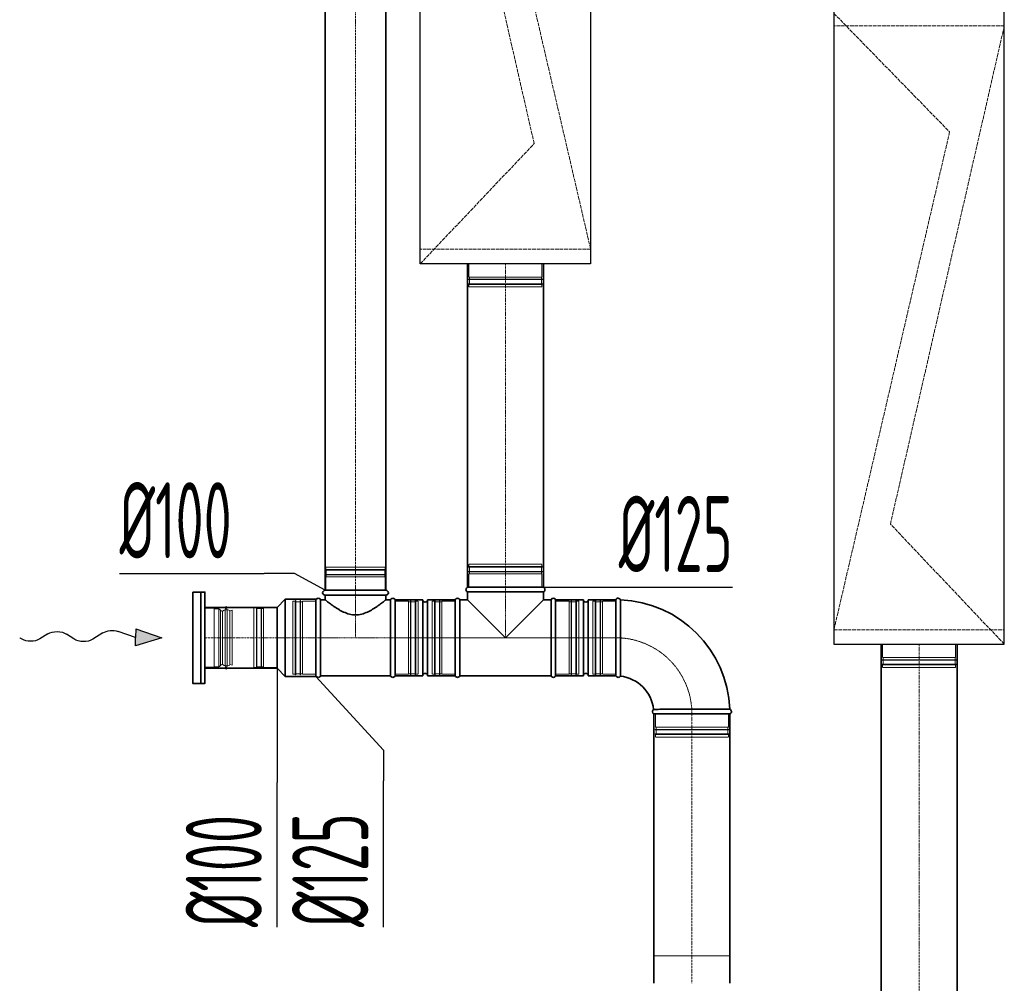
# Model space of a CAD drawing. Header units: millimetres. Extents: x 15940 to 92175, y -24684 to 227664.
# Tile 11 of 132: x 48482 to 50101, y -20572 to -18989. Entities that reach past the tile are written whole.
import ezdxf

# ---------------------------------------------------------------- set-up
doc = ezdxf.new("R2010")
doc.units = ezdxf.units.MM
doc.header["$LTSCALE"] = 0.05
for name, pattern in [('ACAD_ISO02W100', [15, 12, -3]), ('ACAD_ISO10W100', [18, 12, -3, 0, -3]), ('phl_thick', [0])]:
    doc.linetypes.add(name, pattern=pattern)
doc.layers.get('0').update_dxf_attribs({"lineweight": 5})
for name, color, linetype, lineweight in [('VZT_01 SUP (PŘÍVOD) - OBRYS', 5, 'Continuous', 35), ('VZT_02 SUP (PŘÍVOD) - OSA', 5, 'ACAD_ISO10W100', 5), ('VZT_05 ETA (ODVOD) - OBRYS', 6, 'Continuous', 35), ('VZT_06 ETA (ODVOD) - OSA', 6, 'ACAD_ISO10W100', 5), ('VZT_21 ZAŘÍZENÍ - OBRYS', 1, 'Continuous', 30), ('VZT_22 ZAŘÍZENÍ - DETAIL', 8, 'Continuous', 5), ('VZT_30 DISTRIBUČNÍ PRVKY - OBRYS', 1, 'Continuous', 35), ('VZT_50 POPIS - OBECNE', 7, 'Continuous', 13), ('VZT_60_KOTY - DIMENZE', 7, 'Continuous', 5)]:
    doc.layers.add(name, color=color, linetype=linetype, lineweight=lineweight)
doc.layers.add('VZT_07 ETA (ODVOD) - NETISK', color=8, linetype='ACAD_ISO02W100', lineweight=5, plot=False)
doc.layers.add('VZT_39 TLUMIČE HLUKU - NETISK', color=8, linetype='ACAD_ISO02W100', lineweight=5, plot=False)
doc.styles.add('EVORA_125', font='isocp.shx', dxfattribs={"width": 0.6, "height": 125})

msp = doc.modelspace()

# ---------------------------------------------------------------- linework, layer by layer
at = {"color": 8, "lineweight": 5}
for points in [[(48786.8, -19955.6), (48801.8, -19955.6), (48801.8, -20052.6), (48786.8, -20052.6)], [(48786.8, -19955.6), (48786.8, -20052.6)], [(48809.6, -19956.6), (48809.6, -20004.1)], [(48812.3, -19958.6), (48812.3, -20004.1)], [(48815.9, -19960.2), (48815.9, -20004.1)], [(48827.6, -19959.5), (48827.6, -20004.1)], [(48827.8, -19960.4), (48831.8, -19959), (48831.8, -20004.1)], [(48809.6, -20051.6), (48809.6, -20004.1)], [(48812.3, -20049.7), (48812.3, -20004.1)], [(48815.9, -20048.1), (48815.9, -20004.1)], [(48827.6, -20048.8), (48827.6, -20004.1)], [(48827.8, -20047.9), (48831.8, -20049.3), (48831.8, -20004.1)]]:
    msp.add_lwpolyline(points, dxfattribs=at)
for points in [[(48801.8, -19956.6), (48809.6, -19956.6, -0.291473), (48812, -19958.2, -0.291473)], [(48821.7, -19952), (48820.2, -19958, 0.058981), (48820.2, -19958.6), (48820.2, -20004.1)], [(48821.7, -19952), (48823.1, -19957.8, -0.060863), (48823.2, -19958.4), (48823.2, -20004.1)], [(48821.7, -20056.3), (48820.2, -20050.3, -0.058981), (48820.2, -20049.7), (48820.2, -20004.1)], [(48821.7, -20056.3), (48823.1, -20050.5, 0.060863), (48823.2, -20049.9), (48823.2, -20004.1)], [(48801.8, -20051.6), (48809.6, -20051.6, 0.291473), (48812, -20050.1, 0.291473)]]:
    msp.add_lwpolyline(points, format="xyb", dxfattribs=at)
for centre, radius, start, end in [((48815.5, -19956.4), 3.88, 207.4993, 276.6735), ((48822.3, -19968.5), 10.5, 59.7176, 127.8378), ((48815.5, -20051.9), 3.88, 83.3265, 152.5007), ((48822.3, -20039.8), 10.5, 232.1622, 300.2824)]:
    msp.add_arc(centre, radius, start, end, dxfattribs=at)
at = {"layer": 'VZT_01 SUP (PŘÍVOD) - OBRYS', "elevation": 0}
for points in [[(49898.4, -21304.5), (49898.4, -20014.7)], [(50023.4, -21304.5), (50023.4, -20014.7)]]:
    msp.add_lwpolyline(points, dxfattribs=at)
at = {"layer": 'VZT_02 SUP (PŘÍVOD) - OSA', "ltscale": 5, "elevation": 0}
msp.add_lwpolyline([(49960.9, -20014.7), (49960.9, -21304.5)], dxfattribs=at)
at = {"layer": 'VZT_05 ETA (ODVOD) - OBRYS'}
for p, q in [((49343.4, -19921.1), (49218.4, -19921.1)), ((49084.4, -19926.1), (48984.4, -19926.1)), ((49084.4, -19934.1), (48984.4, -19934.1)), ((48984.4, -19934.1), (48984.4, -19941.6)), ((49084.4, -19934.1), (49084.4, -19941.6)), ((49343.4, -19928.8), (49218.4, -19928.8)), ((49218.4, -19928.8), (49218.4, -19941.6)), ((49343.4, -19928.8), (49343.4, -19941.6)), ((48905.4, -19954.1), (48918.9, -19940.6)), ((48905.4, -19954.1), (48905.4, -20054.1)), ((48918.9, -19940.6), (48918.9, -20067.6)), ((48969.4, -19940.6), (48918.9, -19940.6)), ((48969.4, -19940.6), (48969.4, -20067.6)), ((48969.4, -19941.6), (48969.4, -20066.6)), ((48977.1, -19941.6), (48977.1, -20066.6)), ((48977.1, -19941.6), (48984.4, -19941.6)), ((49084.4, -19941.6), (49091.8, -19941.6)), ((49091.8, -20066.6), (49091.8, -19941.6)), ((49099.4, -20066.6), (49099.4, -19941.6)), ((49099.4, -19941.6), (49144.9, -19941.6)), ((49099.4, -19941.6), (49099.4, -20066.6)), ((49144.9, -20066.6), (49144.9, -19941.6)), ((49152.9, -20066.6), (49152.9, -19941.6)), ((49152.9, -19941.6), (49198.4, -19941.6)), ((49198.4, -20066.6), (49198.4, -19941.6)), ((49198.4, -19941.6), (49198.4, -20066.6)), ((49206.1, -19941.6), (49206.1, -20066.6)), ((49206.1, -19941.6), (49218.4, -19941.6)), ((49218.4, -19941.6), (49280.9, -20004.1)), ((49280.9, -20004.1), (49343.4, -19941.6)), ((49343.4, -19941.6), (49355.8, -19941.6)), ((49355.8, -19941.6), (49355.8, -20066.6)), ((49363.4, -20066.6), (49363.4, -19941.6)), ((49363.4, -19941.6), (49408.9, -19941.6)), ((49363.4, -20066.6), (49363.4, -19941.6)), ((49408.9, -20066.6), (49408.9, -19941.6)), ((49416.9, -20066.6), (49416.9, -19941.6)), ((49416.9, -19941.6), (49462.4, -19941.6)), ((49462.4, -20066.6), (49462.4, -19941.6)), ((49462.4, -19941.6), (49462.4, -20066.6)), ((48905.4, -20054.1), (48918.9, -20067.6)), ((48969.4, -20067.6), (48918.9, -20067.6)), ((48977.1, -20066.6), (49091.8, -20066.6)), ((49099.4, -20066.6), (49144.9, -20066.6)), ((49152.9, -20066.6), (49198.4, -20066.6)), ((49206.1, -20066.6), (49355.8, -20066.6)), ((49363.4, -20066.6), (49408.9, -20066.6)), ((49416.9, -20066.6), (49462.4, -20066.6)), ((49524.9, -20129.1), (49649.9, -20129.1))]:
    msp.add_line(p, q, dxfattribs=at)
for points in [[(48984.4, -19926.1), (48984.4, -17897.5)], [(49084.4, -19926.1), (49084.4, -17897.5)], [(49218.4, -19921.1), (49218.4, -19389.7)], [(49343.4, -19921.1), (49343.4, -19389.7)], [(48786.8, -19954.1), (48905.4, -19954.1)], [(48786.8, -20054.1), (48905.4, -20054.1)], [(49524.9, -20571.7), (49524.9, -20129.1)], [(49649.9, -20571.7), (49649.9, -20129.1)]]:
    msp.add_lwpolyline(points, dxfattribs=at)
for centre, radius, start, end in [((49220.1, -19925), 4.17, 113.4678, 246.5322), ((49341.7, -19925), 4.17, 293.4678, 66.5322), ((48973.2, -19943.3), 4.17, 23.4678, 156.5322), ((48984.4, -19930.1), 4, 90, 270), ((49084.4, -19930.1), 4, 270, 90), ((49095.6, -19943.3), 4.17, 23.4678, 156.5322), ((49202.2, -19943.3), 4.17, 23.4678, 156.5322), ((49359.6, -19943.3), 4.17, 23.4678, 156.5322), ((49466.2, -19943.3), 4.17, 21.1072, 156.5322), ((49148.9, -19941.6), 4, 180, 0), ((49412.9, -19941.6), 4, 180, 0), ((49462.4, -20129.1), 187.5, 2.3607, 87.6393), ((48973.2, -20065), 4.17, 203.4678, 336.5322), ((49095.6, -20065), 4.17, 203.4678, 336.5322), ((49148.9, -20066.6), 4, 0, 180), ((49202.2, -20065), 4.17, 203.4678, 336.5322), ((49359.6, -20065), 4.17, 203.4678, 336.5322), ((49412.9, -20066.6), 4, 0, 180), ((49466.2, -20065), 4.17, 203.4678, 329.7019), ((49462.4, -20129.1), 62.5, 6.8302, 83.1698), ((49526.6, -20125.3), 4.17, 120.2981, 246.5322), ((49648.2, -20125.3), 4.17, 293.4678, 68.8928)]:
    msp.add_arc(centre, radius, start, end, dxfattribs=at)
for points, knots in [([(49084.4, -19941.6), (49084.4, -19941.6), (49084.3, -19941.7), (49084, -19942), (49083.7, -19942.2), (49083.1, -19942.7), (49082.6, -19943.1), (49081.6, -19943.8), (49081.1, -19944.3), (49079.8, -19945.3), (49079, -19945.9), (49077.5, -19947.1), (49076.6, -19947.7), (49074.8, -19949), (49073.8, -19949.7), (49071.9, -19951.2), (49070.8, -19951.9), (49068.7, -19953.4), (49067.5, -19954.1), (49065.1, -19955.7), (49063.8, -19956.5), (49061.2, -19958.1), (49059.8, -19958.9), (49057, -19960.4), (49055.5, -19961.2), (49051, -19963.2), (49047.8, -19964.5), (49042.9, -19965.7), (49041.2, -19966.1), (49037.8, -19966.5), (49036.1, -19966.6), (49032.7, -19966.6), (49031, -19966.5), (49027.6, -19966.1), (49026, -19965.7), (49021, -19964.5), (49017.9, -19963.2), (49013.3, -19961.2), (49011.9, -19960.4), (49009, -19958.9), (49007.6, -19958.1), (49005, -19956.5), (49003.7, -19955.7), (49001.3, -19954.1), (49000.1, -19953.4), (48998, -19951.9), (48997, -19951.2), (48995, -19949.7), (48994, -19949), (48992.2, -19947.7), (48991.4, -19947.1), (48989.8, -19945.9), (48989.1, -19945.3), (48987.8, -19944.3), (48987.2, -19943.8), (48986.2, -19943.1), (48985.8, -19942.7), (48985.1, -19942.2), (48984.8, -19942), (48984.5, -19941.7), (48984.4, -19941.6), (48984.4, -19941.6)], [80.753728, 80.753728, 80.753728, 80.753728, 85.721109, 85.721109, 90.68849, 90.68849, 95.655871, 95.655871, 100.623252, 100.623252, 105.590633, 105.590633, 110.558015, 110.558015, 115.525396, 115.525396, 120.492777, 120.492777, 125.619612, 125.619612, 130.746447, 130.746447, 135.873281, 135.873281, 141.000116, 141.000116, 151.253786, 151.253786, 156.38062, 156.38062, 161.507455, 161.507455, 166.63429, 166.63429, 171.761125, 171.761125, 182.014794, 182.014794, 187.141629, 187.141629, 192.268464, 192.268464, 197.395298, 197.395298, 202.522133, 202.522133, 207.489514, 207.489514, 212.456896, 212.456896, 217.424277, 217.424277, 222.391658, 222.391658, 227.359039, 227.359039, 232.32642, 232.32642, 237.293801, 237.293801, 242.261183, 242.261183, 242.261183, 242.261183]), ([(49469.8, -20067.1), (49469.8, -20067.1), (49469.8, -20067), (49469.8, -20066.7), (49469.8, -20066.4), (49469.9, -20065.3), (49469.9, -20064.6), (49469.9, -20061.4), (49469.9, -20058.3), (49469.9, -20049.3), (49470, -20043.2), (49470, -20029.1), (49470, -20021.2), (49470.1, -20005), (49470.1, -19996.8), (49470.1, -19980.9), (49470.1, -19973.5), (49470.1, -19960.3), (49470.1, -19954.7), (49470.1, -19947.7), (49470.1, -19945.6), (49470.1, -19942.6), (49470.1, -19941.8), (49470.1, -19941.8)], [197.067977, 197.067977, 197.067977, 197.067977, 201.792196, 201.792196, 209.190204, 209.190204, 218.040239, 218.040239, 237.760854, 237.760854, 262.206108, 262.206108, 286.831239, 286.831239, 311.323072, 311.323072, 335.946087, 335.946087, 360.704397, 360.704397, 377.088273, 377.088273, 394.105327, 394.105327, 394.105327, 394.105327]), ([(49524.5, -20121.7), (49524.5, -20121.7), (49526, -20121.7), (49532.2, -20121.7), (49536.7, -20121.6), (49548.1, -20121.6), (49554.9, -20121.6), (49569.9, -20121.5), (49577.9, -20121.5), (49594.3, -20121.5), (49602.4, -20121.5), (49617.6, -20121.5), (49624.5, -20121.4), (49636.3, -20121.4), (49641.1, -20121.4), (49647.7, -20121.4), (49649.5, -20121.4), (49649.7, -20121.4), (49649.8, -20121.4), (49649.8, -20121.4)], [0, 0, 0, 0, 24.235852, 24.235852, 48.531845, 48.531845, 73.024415, 73.024415, 97.570898, 97.570898, 122.078339, 122.078339, 146.53579, 146.53579, 170.957495, 170.957495, 195.359468, 195.359468, 197.168246, 197.168246, 197.168246, 197.168246])]:
    msp.add_open_spline(points, degree=3, knots=knots, dxfattribs=at)
at = {"layer": 'VZT_06 ETA (ODVOD) - OSA', "ltscale": 5}
for points in [[(49034.4, -17897.5), (49034.4, -19926.1)], [(49280.9, -19389.7), (49280.9, -19921.1)], [(48905.4, -20004.1), (48786.8, -20004.1)], [(49587.4, -20129.1), (49587.4, -20571.7)]]:
    msp.add_lwpolyline(points, dxfattribs=at)
at = {"layer": 'VZT_06 ETA (ODVOD) - OSA', "ltscale": 0.3}
for points in [[(49280.9, -19921.1), (49280.9, -20004.1)], [(49034.4, -19926.1), (49034.4, -20004.1)], [(48969.4, -20004.1), (48905.4, -20004.1)], [(48969.4, -20004.1), (49099.4, -20004.1)]]:
    msp.add_lwpolyline(points, dxfattribs=at)
at = {"layer": 'VZT_06 ETA (ODVOD) - OSA'}
for points in [[(49099.4, -20004.1), (49198.4, -20004.1)], [(49363.4, -20004.1), (49462.4, -20004.1)]]:
    msp.add_lwpolyline(points, dxfattribs=at)
at = {"layer": 'VZT_06 ETA (ODVOD) - OSA', "ltscale": 0.3}
msp.add_lwpolyline([(49587.4, -20129.1), (49587.4, -20129.1, 0.414214), (49462.4, -20004.1), (49462.4, -20004.1)], format="xyb", dxfattribs=at)
at = {"layer": 'VZT_07 ETA (ODVOD) - NETISK', "ltscale": 0.4}
for p, q in [((49220.9, -19389.7), (49220.9, -19411.7)), ((49340.9, -19389.7), (49340.9, -19411.7)), ((49219.9, -19415.2), (49341.9, -19415.2)), ((49219.9, -19415.2), (49219.9, -19415.7)), ((49219.9, -19415.7), (49341.9, -19415.7)), ((49220.9, -19411.7), (49340.9, -19411.7)), ((49221.9, -19411.7), (49221.9, -19415.2)), ((49221.9, -19415.7), (49221.9, -19422.7)), ((49339.9, -19411.7), (49339.9, -19415.2)), ((49339.9, -19415.7), (49339.9, -19422.7)), ((49341.9, -19415.2), (49341.9, -19415.7)), ((49219.9, -19422.7), (49341.9, -19422.7)), ((49219.9, -19422.7), (49219.9, -19423.2)), ((49219.9, -19423.2), (49341.9, -19423.2)), ((49220.9, -19423.7), (49340.9, -19423.7)), ((49220.9, -19423.7), (49220.9, -19427.7)), ((49220.9, -19427.7), (49340.9, -19427.7)), ((49221.9, -19423.2), (49221.9, -19423.7)), ((49339.9, -19423.2), (49339.9, -19423.7)), ((49340.9, -19423.7), (49340.9, -19427.7)), ((49341.9, -19422.7), (49341.9, -19423.2)), ((49083.4, -19888.1), (48985.4, -19888.1)), ((48985.4, -19892.1), (48985.4, -19888.1)), ((49083.4, -19892.1), (49083.4, -19888.1)), ((49341.9, -19887.6), (49219.9, -19887.6)), ((49219.9, -19888.1), (49219.9, -19887.6)), ((49341.9, -19888.1), (49219.9, -19888.1)), ((49340.9, -19883.1), (49220.9, -19883.1)), ((49220.9, -19887.1), (49220.9, -19883.1)), ((49340.9, -19887.1), (49220.9, -19887.1)), ((49221.9, -19887.6), (49221.9, -19887.1)), ((49221.9, -19895.1), (49221.9, -19888.1)), ((49339.9, -19887.6), (49339.9, -19887.1)), ((49339.9, -19895.1), (49339.9, -19888.1)), ((49340.9, -19887.1), (49340.9, -19883.1)), ((49341.9, -19888.1), (49341.9, -19887.6)), ((49084.4, -19892.6), (48984.4, -19892.6)), ((48984.4, -19893.1), (48984.4, -19892.6)), ((49084.4, -19893.1), (48984.4, -19893.1)), ((49084.4, -19900.1), (48984.4, -19900.1)), ((48984.4, -19900.6), (48984.4, -19900.1)), ((49084.4, -19900.6), (48984.4, -19900.6)), ((49083.4, -19892.1), (48985.4, -19892.1)), ((49083.4, -19904.1), (48985.4, -19904.1)), ((48985.4, -19926.1), (48985.4, -19904.1)), ((48986.4, -19892.6), (48986.4, -19892.1)), ((48986.4, -19900.1), (48986.4, -19893.1)), ((48986.4, -19904.1), (48986.4, -19900.6)), ((49082.4, -19892.6), (49082.4, -19892.1)), ((49082.4, -19900.1), (49082.4, -19893.1)), ((49082.4, -19904.1), (49082.4, -19900.6)), ((49083.4, -19926.1), (49083.4, -19904.1)), ((49084.4, -19893.1), (49084.4, -19892.6)), ((49084.4, -19900.6), (49084.4, -19900.1)), ((49341.9, -19895.1), (49219.9, -19895.1)), ((49219.9, -19895.6), (49219.9, -19895.1)), ((49341.9, -19895.6), (49219.9, -19895.6)), ((49340.9, -19899.1), (49220.9, -19899.1)), ((49220.9, -19921.1), (49220.9, -19899.1)), ((49221.9, -19899.1), (49221.9, -19895.6)), ((49339.9, -19899.1), (49339.9, -19895.6)), ((49340.9, -19921.1), (49340.9, -19899.1)), ((49341.9, -19895.6), (49341.9, -19895.1)), ((48867.4, -20053.1), (48867.4, -19955.1)), ((48867.4, -19955.1), (48871.4, -19955.1)), ((48871.4, -20053.1), (48871.4, -19955.1)), ((48871.4, -19956.1), (48871.9, -19956.1)), ((48871.9, -20054.1), (48871.9, -19954.1)), ((48871.9, -19954.1), (48872.4, -19954.1)), ((48872.4, -20054.1), (48872.4, -19954.1)), ((48872.4, -19956.1), (48879.4, -19956.1)), ((48879.4, -20054.1), (48879.4, -19954.1)), ((48879.4, -19954.1), (48879.9, -19954.1)), ((48879.9, -20054.1), (48879.9, -19954.1)), ((48879.9, -19956.1), (48883.4, -19956.1)), ((48883.4, -20053.1), (48883.4, -19955.1)), ((48883.4, -19955.1), (48905.4, -19955.1)), ((48931.4, -19944.1), (48931.4, -20064.1)), ((48935.4, -19944.1), (48931.4, -19944.1)), ((48935.4, -19944.1), (48935.4, -20064.1)), ((48935.9, -19945.1), (48935.4, -19945.1)), ((48935.9, -19943.1), (48935.9, -20065.1)), ((48936.4, -19943.1), (48935.9, -19943.1)), ((48936.4, -19943.1), (48936.4, -20065.1)), ((48943.4, -19945.1), (48936.4, -19945.1)), ((48943.4, -19943.1), (48943.4, -20065.1)), ((48943.9, -19943.1), (48943.4, -19943.1)), ((48943.9, -19943.1), (48943.9, -20065.1)), ((48947.4, -19945.1), (48943.9, -19945.1)), ((48947.4, -19944.1), (48947.4, -20064.1)), ((48969.4, -19944.1), (48947.4, -19944.1)), ((49121.4, -19944.1), (49099.4, -19944.1)), ((49121.4, -19944.1), (49121.4, -20064.1)), ((49124.9, -19945.1), (49121.4, -19945.1)), ((49124.9, -19943.1), (49124.9, -20065.1)), ((49125.4, -19943.1), (49124.9, -19943.1)), ((49125.4, -19943.1), (49125.4, -20065.1)), ((49132.4, -19945.1), (49125.4, -19945.1)), ((49132.4, -19943.1), (49132.4, -20065.1)), ((49132.9, -19943.1), (49132.4, -19943.1)), ((49132.9, -19943.1), (49132.9, -20065.1)), ((49133.4, -19945.1), (49132.9, -19945.1)), ((49133.4, -19944.1), (49133.4, -20064.1)), ((49137.4, -19944.1), (49133.4, -19944.1)), ((49137.4, -19944.1), (49137.4, -20064.1)), ((49160.4, -19944.1), (49160.4, -20064.1)), ((49164.4, -19944.1), (49160.4, -19944.1)), ((49164.4, -19944.1), (49164.4, -20064.1)), ((49164.9, -19945.1), (49164.4, -19945.1)), ((49164.9, -19943.1), (49164.9, -20065.1)), ((49165.4, -19943.1), (49164.9, -19943.1)), ((49165.4, -19943.1), (49165.4, -20065.1)), ((49172.4, -19945.1), (49165.4, -19945.1)), ((49172.4, -19943.1), (49172.4, -20065.1)), ((49172.9, -19943.1), (49172.4, -19943.1)), ((49172.9, -19943.1), (49172.9, -20065.1)), ((49176.4, -19945.1), (49172.9, -19945.1)), ((49176.4, -19944.1), (49176.4, -20064.1)), ((49198.4, -19944.1), (49176.4, -19944.1)), ((49385.4, -19944.1), (49363.4, -19944.1)), ((49385.4, -19944.1), (49385.4, -20064.1)), ((49388.9, -19945.1), (49385.4, -19945.1)), ((49388.9, -19943.1), (49388.9, -20065.1)), ((49389.4, -19943.1), (49388.9, -19943.1)), ((49389.4, -19943.1), (49389.4, -20065.1)), ((49396.4, -19945.1), (49389.4, -19945.1)), ((49396.4, -19943.1), (49396.4, -20065.1)), ((49396.9, -19943.1), (49396.4, -19943.1)), ((49396.9, -19943.1), (49396.9, -20065.1)), ((49397.4, -19945.1), (49396.9, -19945.1)), ((49397.4, -19944.1), (49397.4, -20064.1)), ((49401.4, -19944.1), (49397.4, -19944.1)), ((49401.4, -19944.1), (49401.4, -20064.1)), ((49424.4, -19944.1), (49424.4, -20064.1)), ((49428.4, -19944.1), (49424.4, -19944.1)), ((49428.4, -19944.1), (49428.4, -20064.1)), ((49428.9, -19945.1), (49428.4, -19945.1)), ((49428.9, -19943.1), (49428.9, -20065.1)), ((49429.4, -19943.1), (49428.9, -19943.1)), ((49429.4, -19943.1), (49429.4, -20065.1)), ((49436.4, -19945.1), (49429.4, -19945.1)), ((49436.4, -19943.1), (49436.4, -20065.1)), ((49436.9, -19943.1), (49436.4, -19943.1)), ((49436.9, -19943.1), (49436.9, -20065.1)), ((49440.4, -19945.1), (49436.9, -19945.1)), ((49440.4, -19944.1), (49440.4, -20064.1)), ((49462.4, -19944.1), (49440.4, -19944.1)), ((49900.9, -20014.7), (49900.9, -20036.7)), ((50020.9, -20014.7), (50020.9, -20036.7)), ((50020.9, -20036.7), (49900.9, -20036.7)), ((49901.9, -20036.7), (49901.9, -20040.2)), ((50019.9, -20036.7), (50019.9, -20040.2)), ((48867.4, -20053.1), (48871.4, -20053.1)), ((48871.4, -20052.1), (48871.9, -20052.1)), ((48872.4, -20052.1), (48879.4, -20052.1)), ((48879.9, -20052.1), (48883.4, -20052.1)), ((48883.4, -20053.1), (48905.4, -20053.1)), ((50021.9, -20040.2), (49899.9, -20040.2)), ((49899.9, -20040.2), (49899.9, -20040.7)), ((50021.9, -20040.7), (49899.9, -20040.7)), ((50021.9, -20047.7), (49899.9, -20047.7)), ((49899.9, -20047.7), (49899.9, -20048.2)), ((50021.9, -20048.2), (49899.9, -20048.2)), ((50020.9, -20048.7), (49900.9, -20048.7)), ((49900.9, -20048.7), (49900.9, -20052.7)), ((50020.9, -20052.7), (49900.9, -20052.7)), ((49901.9, -20040.7), (49901.9, -20047.7)), ((49901.9, -20048.2), (49901.9, -20048.7)), ((50019.9, -20040.7), (50019.9, -20047.7)), ((50019.9, -20048.2), (50019.9, -20048.7)), ((50020.9, -20048.7), (50020.9, -20052.7)), ((50021.9, -20040.2), (50021.9, -20040.7)), ((50021.9, -20047.7), (50021.9, -20048.2)), ((48871.9, -20054.1), (48872.4, -20054.1)), ((48879.4, -20054.1), (48879.9, -20054.1)), ((48935.4, -20064.1), (48931.4, -20064.1)), ((48935.9, -20063.1), (48935.4, -20063.1)), ((48936.4, -20065.1), (48935.9, -20065.1)), ((48943.4, -20063.1), (48936.4, -20063.1)), ((48943.9, -20065.1), (48943.4, -20065.1)), ((48947.4, -20063.1), (48943.9, -20063.1)), ((48969.4, -20064.1), (48947.4, -20064.1)), ((49121.4, -20064.1), (49099.4, -20064.1)), ((49124.9, -20063.1), (49121.4, -20063.1)), ((49125.4, -20065.1), (49124.9, -20065.1)), ((49132.4, -20063.1), (49125.4, -20063.1)), ((49132.9, -20065.1), (49132.4, -20065.1)), ((49133.4, -20063.1), (49132.9, -20063.1)), ((49137.4, -20064.1), (49133.4, -20064.1)), ((49164.4, -20064.1), (49160.4, -20064.1)), ((49164.9, -20063.1), (49164.4, -20063.1)), ((49165.4, -20065.1), (49164.9, -20065.1)), ((49172.4, -20063.1), (49165.4, -20063.1)), ((49172.9, -20065.1), (49172.4, -20065.1)), ((49176.4, -20063.1), (49172.9, -20063.1)), ((49198.4, -20064.1), (49176.4, -20064.1)), ((49385.4, -20064.1), (49363.4, -20064.1)), ((49388.9, -20063.1), (49385.4, -20063.1)), ((49389.4, -20065.1), (49388.9, -20065.1)), ((49396.4, -20063.1), (49389.4, -20063.1)), ((49396.9, -20065.1), (49396.4, -20065.1)), ((49397.4, -20063.1), (49396.9, -20063.1)), ((49401.4, -20064.1), (49397.4, -20064.1)), ((49428.4, -20064.1), (49424.4, -20064.1)), ((49428.9, -20063.1), (49428.4, -20063.1)), ((49429.4, -20065.1), (49428.9, -20065.1)), ((49436.4, -20063.1), (49429.4, -20063.1)), ((49436.9, -20065.1), (49436.4, -20065.1)), ((49440.4, -20063.1), (49436.9, -20063.1)), ((49462.4, -20064.1), (49440.4, -20064.1)), ((49527.4, -20129.1), (49527.4, -20151.1)), ((49647.4, -20129.1), (49647.4, -20151.1)), ((49526.4, -20154.6), (49648.4, -20154.6)), ((49526.4, -20154.6), (49526.4, -20155.1)), ((49526.4, -20155.1), (49648.4, -20155.1)), ((49526.4, -20162.1), (49648.4, -20162.1)), ((49526.4, -20162.1), (49526.4, -20162.6)), ((49526.4, -20162.6), (49648.4, -20162.6)), ((49527.4, -20151.1), (49647.4, -20151.1)), ((49527.4, -20163.1), (49647.4, -20163.1)), ((49527.4, -20163.1), (49527.4, -20167.1)), ((49528.4, -20151.1), (49528.4, -20154.6)), ((49528.4, -20155.1), (49528.4, -20162.1)), ((49528.4, -20162.6), (49528.4, -20163.1)), ((49646.4, -20151.1), (49646.4, -20154.6)), ((49646.4, -20155.1), (49646.4, -20162.1)), ((49646.4, -20162.6), (49646.4, -20163.1)), ((49647.4, -20163.1), (49647.4, -20167.1)), ((49648.4, -20154.6), (49648.4, -20155.1)), ((49648.4, -20162.1), (49648.4, -20162.6)), ((49527.4, -20167.1), (49647.4, -20167.1))]:
    msp.add_line(p, q, dxfattribs=at)
msp.add_lwpolyline([(49198.4, -20004.1), (49363.4, -20004.1)], dxfattribs=at)
at = {"layer": 'VZT_21 ZAŘÍZENÍ - OBRYS'}
for points in [[(49140.9, -19389.7), (49140.9, -17889.7), (49420.9, -17889.7), (49420.9, -19389.7)], [(50100.9, -20014.7), (50100.9, -18514.7), (49820.9, -18514.7), (49820.9, -20014.7)]]:
    msp.add_lwpolyline(points, close=True, dxfattribs=at)
at = {"layer": 'VZT_22 ZAŘÍZENÍ - DETAIL', "linetype": 'ACAD_ISO02W100', "lineweight": 5, "ltscale": 10}
for points in [[(49420.9, -18353.5), (49230.8, -18548.2), (49420.9, -19365.8)], [(49140.9, -19389.7), (49328.1, -19192.3), (49140.9, -18374)], [(49820.9, -18978.5), (50011, -19173.2), (49820.9, -19990.8)], [(50100.9, -18999), (49820.9, -18999)], [(50100.9, -20014.7), (49913.7, -19817.3), (50100.9, -18999)], [(49420.9, -19365.8), (49140.9, -19365.8)], [(49820.9, -19990.8), (50100.9, -19990.8)]]:
    msp.add_lwpolyline(points, dxfattribs=at)
at = {"layer": 'VZT_30 DISTRIBUČNÍ PRVKY - OBRYS'}
msp.add_lwpolyline([(48766.8, -19929.1), (48766.8, -20079.1), (48786.8, -20079.1), (48786.8, -19929.1)], close=True, dxfattribs=at)
msp.add_lwpolyline([(48780, -20079.1), (48780, -19929.1)], dxfattribs=at)
at = {"layer": 'VZT_39 TLUMIČE HLUKU - NETISK', "ltscale": 2}
msp.add_lwpolyline([(49524.9, -20571.7), (49524.9, -20526.7), (49649.9, -20526.7), (49649.9, -20571.7)], dxfattribs=at)
at = {"layer": 'VZT_50 POPIS - OBECNE'}
msp.add_line((48485.4, -20006), (48482.4, -20004.1), dxfattribs=at)
at = {"layer": 'VZT_50 POPIS - OBECNE', "color": 0, "lineweight": -2}
for p, q in [((48528.6, -19997.7), (48515.6, -20005.9)), ((48571.5, -20006.1), (48559.5, -19998.1)), ((48618.9, -19996.1), (48602.4, -20006.5)), ((48673, -20003.6), (48644.4, -19993.9)), ((48672.8, -20017.5), (48673, -20003.6)), ((48716, -20004.1), (48672.8, -20017.5)), ((48673.2, -19989.6), (48673, -20003.6)), ((48673.2, -19989.6), (48716, -20004.1))]:
    msp.add_line(p, q, dxfattribs=at)
at = {"layer": 'VZT_50 POPIS - OBECNE', "color": 0, "lineweight": -2, "extrusion": (0, 0, -1)}
for centre, start_param, end_param in [((48543.9, -20007.3), 3.908129, 5.516649), ((48634.3, -20005.6), 3.908129, 5.191299), ((48500.2, -19996.4), 0.766537, 2.320574), ((48587.1, -19997), 0.766537, 2.375056)]:
    msp.add_ellipse(centre, major_axis=(21.5, -0.3), ratio=0.625, start_param=start_param, end_param=end_param, dxfattribs=at)
at = {"layer": 'VZT_50 POPIS - OBECNE', "color": 0, "lineweight": -2}
msp.add_solid([(48673.2, -19989.6), (48672.8, -20017.5), (48716, -20004.1)], dxfattribs=at)
at = {"layer": 'VZT_60_KOTY - DIMENZE', "linetype": 'ByBlock', "lineweight": -2}
for p, q in [((48934.1, -19898.6), (48884.1, -19898.6)), ((49363.7, -19921.1), (49413.7, -19921.1)), ((48905.4, -20191.9), (48905.4, -20241.9)), ((49080.4, -20188.9), (49080.4, -20238.9))]:
    msp.add_line(p, q, dxfattribs=at)
for points in [[(48646.5, -19898.6), (48884.1, -19898.6)], [(48984.4, -19926.1), (48934.1, -19898.6)], [(49343.4, -19921.1), (49363.7, -19921.1)], [(49413.7, -19921.1), (49654.3, -19921.1)], [(48905.4, -20054.1), (48905.4, -20191.9)], [(48969.4, -20067.6), (49080.4, -20188.9)], [(48905.4, -20479.5), (48905.4, -20241.9)], [(49080.4, -20479.5), (49080.4, -20238.9)]]:
    msp.add_lwpolyline(points, dxfattribs=at)

# ---------------------------------------------------------------- texts
at = {"layer": 'VZT_60_KOTY - DIMENZE', "linetype": 'phl_thick', "char_height": 125, "style": 'EVORA_125'}
for s, insert, attachment_point in [('%%C100', (48646.5, -19748.6), 1), ('%%C125', (49654.3, -19771.1), 3)]:
    msp.add_mtext(s, dxfattribs=dict(at, insert=insert, attachment_point=attachment_point))
at = {"layer": 'VZT_60_KOTY - DIMENZE', "linetype": 'phl_thick', "char_height": 125, "attachment_point": 1, "rotation": 90, "style": 'EVORA_125'}
for s, insert in [('%%C100', (48755.4, -20479.5)), ('%%C125', (48930.4, -20479.5))]:
    msp.add_mtext(s, dxfattribs=dict(at, insert=insert))

doc.saveas('drawing.dxf')
